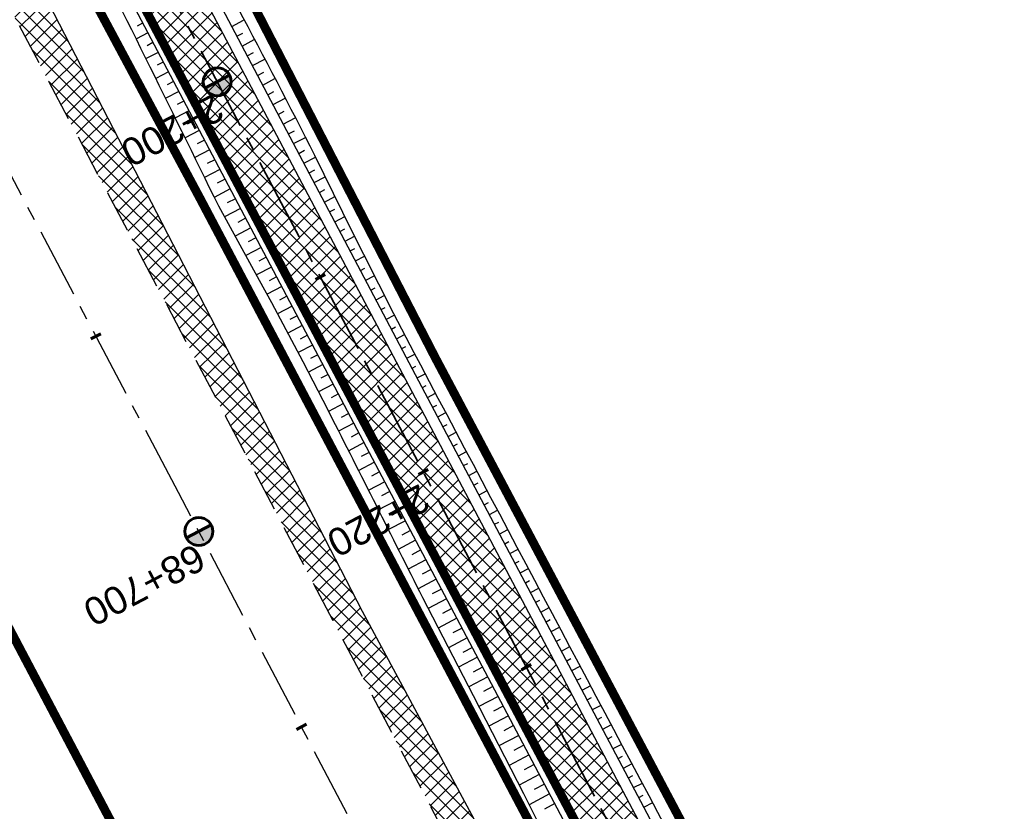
# Model space of a CAD drawing. Header units: metres. Extents: x 7529682 to 7533751, y 5721195 to 5727842.
# Tile 85 of 179: x 7530734 to 7530778, y 5725822 to 5725857. Entities that reach past the tile are written whole.
import ezdxf

# ---------------------------------------------------------------- set-up
doc = ezdxf.new("R2010")
doc.units = ezdxf.units.M
for name, pattern in [('817-dzialki-09-05-04$0$HIDDEN', [0.375, 0.25, -0.125]), ('ACAD_ISO05W100', [33, 24, -3, 0, -3, 0, -3]), ('CENTER', [50.8, 31.75, -6.35, 6.35, -6.35]), ('CENTER2', [28.575, 19.05, -3.175, 3.175, -3.175]), ('HIDDEN', [9.525, 6.35, -3.175])]:
    doc.linetypes.add(name, pattern=pattern)
for name, color, linetype in [('C-DROGI-SYTUACJA', 7, 'Continuous'), ('C-DROGI-SYTUACJA-ETYKIETY', 7, 'Continuous'), ('D-hatch-pobocza', 131, 'Continuous'), ('D-pobocza', 60, 'Continuous'), ('D-rowy', 160, 'Continuous'), ('D-skarpa', 2, 'Continuous'), ('D-skarpa-kreskowanie', 2, 'Continuous')]:
    doc.layers.add(name, color=color, linetype=linetype)
for name, color, linetype, lineweight, true_color in [('D-ewidencja-numery', 7, 'Continuous', 50, 0x40ff00), ('D-hatch-ciag-pieszo-rowerowy', 7, 'Continuous', 13, 0xff9f80), ('D-LR-etap-III', 7, '817-dzialki-09-05-04$0$HIDDEN', 50, 0x00008f)]:
    doc.layers.add(name, color=color, linetype=linetype, lineweight=lineweight, true_color=true_color)
for name, color, linetype, lineweight in [('D-krawędzie', 3, 'Continuous', 30), ('D-obrzeża', 2, 'Continuous', 30), ('D-oś', 10, 'CENTER', 30), ('D-pas-drogowy', 7, 'ACAD_ISO05W100', 50)]:
    doc.layers.add(name, color=color, linetype=linetype, lineweight=lineweight)
doc.layers.add('poprzeczki', color=7, linetype='Continuous', true_color=0x0000c7)
doc.styles.get("Standard").update_dxf_attribs({"font": 'arial.ttf'})
pattern_1 = [(45, (0, 0), (-0.33675960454, 0.33675960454), []), (135, (0, 0), (-0.33675960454, -0.33675960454), [])]

# ---------------------------------------------------------------- blocks, each defined once
blk = doc.blocks.new('kilometraz')
at = {"linetype": 'ByBlock', "lineweight": -2}
blk.add_hatch(color=0, dxfattribs=at).paths.add_polyline_path([(0, -0.28125, 0.41421356), (0.28125, 0, 0.41421356), (0, 0.28125)])
at = {"color": 0, "linetype": 'ByBlock', "lineweight": -2}
blk.add_line((0, 0.28125), (0, -0.28125), dxfattribs=at)
blk.add_circle((0, 0), 0.28125, dxfattribs=at)
blk = doc.blocks.new('AeccTickLine')
at = {"color": 0, "linetype": 'ByBlock', "lineweight": -2}
blk.add_line((0, 1), (0, -1), dxfattribs=at)

msp = doc.modelspace()

# ---------------------------------------------------------------- hatches: boundary and pattern name
at = {"layer": 'D-hatch-ciag-pieszo-rowerowy'}
h = msp.add_hatch(dxfattribs=at)
h.set_pattern_fill('ANSI37', color=256, scale=0.15, style=0)
h.set_pattern_definition(pattern_1)
h.paths.add_polyline_path([(7530714.412, 5725910.765), (7530696.206, 5725945.269), (7530692.657, 5725952.013), (7530691.541, 5725951.45), (7530695.1, 5725944.687), (7530713.306, 5725910.181), (7530731.225, 5725876.244), (7530749.941, 5725840.801), (7530759.629, 5725822.461), (7530760.738, 5725823.038), (7530751.046, 5725841.385), (7530732.331, 5725876.827)])
h.paths.add_polyline_path([(7530713.306, 5725910.181), (7530695.1, 5725944.687), (7530691.541, 5725951.45), (7530690.425, 5725950.887), (7530693.994, 5725944.104), (7530712.201, 5725909.598), (7530730.12, 5725875.66), (7530748.836, 5725840.217), (7530758.52, 5725821.884), (7530759.629, 5725822.461), (7530749.941, 5725840.801), (7530731.225, 5725876.244)])
h = msp.add_hatch(dxfattribs=at)
h.set_pattern_fill('ANSI37', color=256, scale=0.15, style=0)
h.set_pattern_definition(pattern_1)
edge = h.paths.add_edge_path()
edge.add_line((7530776.607, 5725790.321), (7530759.629, 5725822.461))
edge.add_line((7530759.629, 5725822.461), (7530758.52, 5725821.884))
edge.add_line((7530758.52, 5725821.884), (7530775.501, 5725789.739))
edge.add_line((7530775.501, 5725789.739), (7530792.729, 5725756.833))
edge.add_line((7530792.729, 5725756.833), (7530803.873, 5725735.729))
edge.add_arc((7530538.588, 5725595.643), 300, 26.89726, 27.8367, ccw=False)
edge.add_line((7530806.134, 5725731.361), (7530814.971, 5725713.941))
edge.add_line((7530814.971, 5725713.941), (7530815.845, 5725714.98))
edge.add_line((7530815.845, 5725714.98), (7530807.239, 5725731.945))
edge.add_arc((7530539.694, 5725596.227), 300, 26.89728, 27.8367)
edge.add_line((7530804.978, 5725736.313), (7530793.835, 5725757.415))
edge.add_line((7530793.835, 5725757.415), (7530776.607, 5725790.321))
edge = h.paths.add_edge_path()
edge.add_line((7530816.037, 5725715.208), (7530816.72, 5725716.019))
edge.add_line((7530816.72, 5725716.019), (7530808.345, 5725732.528))
edge.add_arc((7530540.799, 5725596.81), 300, 26.89731, 27.8367)
edge.add_line((7530806.084, 5725736.896), (7530794.941, 5725757.997))
edge.add_line((7530794.941, 5725757.997), (7530777.714, 5725790.903))
edge.add_line((7530777.714, 5725790.903), (7530760.738, 5725823.038))
edge.add_line((7530760.738, 5725823.038), (7530759.629, 5725822.461))
edge.add_line((7530759.629, 5725822.461), (7530776.607, 5725790.321))
edge.add_line((7530776.607, 5725790.321), (7530793.835, 5725757.415))
edge.add_line((7530793.835, 5725757.415), (7530804.978, 5725736.313))
edge.add_arc((7530539.694, 5725596.227), 300, 26.89728, 27.8367, ccw=False)
edge.add_line((7530807.239, 5725731.945), (7530815.845, 5725714.98))
edge.add_line((7530815.845, 5725714.98), (7530816.037, 5725715.208))
at = {"layer": 'D-hatch-pobocza'}
h = msp.add_hatch(dxfattribs=at)
h.set_pattern_fill('ANSI37', color=256, scale=0.15, style=0)
h.set_pattern_definition(pattern_1)
h.paths.add_polyline_path([(7530720.98, 5725884.44), (7530708.37, 5725908.34), (7530695.8, 5725932.28), (7530687.36, 5725949.02), (7530675.51, 5725970.87), (7530663.29, 5725994.02), (7530649.63, 5726020.19), (7530635.9, 5726046.17), (7530600.685, 5726114.059), (7530599.743, 5726113.515), (7530641.555, 5726032.008), (7530660.961, 5725995.07), (7530689.128, 5725941.54), (7530707.336, 5725907.032), (7530725.256, 5725873.093), (7530743.97, 5725837.654), (7530770.527, 5725787.119), (7530787.864, 5725754.267), (7530809.813, 5725712.702), (7530812.028, 5725712.541), (7530798.84, 5725737.15), (7530787.35, 5725758.8), (7530776.05, 5725780.2), (7530760.43, 5725809.79), (7530749.22, 5725830.63), (7530733.52, 5725861.06)])

# ---------------------------------------------------------------- linework, layer by layer
at = {"layer": 'C-DROGI-SYTUACJA', "color": 10, "linetype": 'CENTER2', "lineweight": 35, "ltscale": 0.2}
msp.add_lwpolyline([(7530731.225, 5725876.244), (7530749.941, 5725840.801), (7530776.607, 5725790.321), (7530793.835, 5725757.415), (7530804.978, 5725736.313, -0.004099), (7530807.239, 5725731.945), (7530820.113, 5725706.566), (7530830.27, 5725687.299), (7530846.387, 5725656.605), (7530866.204, 5725619.068), (7530877.76, 5725597.076, 0.133536), (7530884.909, 5725589.392), (7530887.484, 5725587.792, -0.133608), (7530894.636, 5725580.102), (7530904.4, 5725561.506, -0.112773)], format="xyb", dxfattribs=at)
at = {"layer": 'D-ewidencja-numery', "color": 12, "ltscale": 15, "true_color": 0xc70000}
msp.add_lwpolyline([(7530735.223, 5725875.667), (7530752.504, 5725842.155), (7530778.311, 5725793.501), (7530797.5, 5725756.382), (7530812.519, 5725728.289), (7530820.039, 5725713.16), (7530822.422, 5725710.194), (7530833.155, 5725688.801), (7530849.629, 5725656.159), (7530867.983, 5725621.964), (7530872.63, 5725612.888), (7530880.354, 5725597.595), (7530883.839, 5725593.389), (7530891.782, 5725587.763), (7530895.039, 5725584.281), (7530897.034, 5725580.941), (7530900.952, 5725579.946), (7530904.81, 5725571.977)], dxfattribs=at)
at = {"layer": 'D-krawędzie', "linetype": 'HIDDEN', "ltscale": 0.3, "flags": 128}
msp.add_lwpolyline([(7530572.01, 5726166.06), (7530620.381, 5726072.761), (7530641.555, 5726032.008), (7530660.961, 5725995.07), (7530689.128, 5725941.54), (7530707.336, 5725907.032), (7530725.256, 5725873.093), (7530743.97, 5725837.654), (7530770.527, 5725787.119), (7530787.864, 5725754.267), (7530809.898, 5725712.542), (7530824.739, 5725684.389), (7530840.856, 5725653.693), (7530860.675, 5725616.154), (7530865.283, 5725607.394), (7530878.05, 5725583.08), (7530918.172, 5725507.178), (7530950.163, 5725446.305), (7530993.419, 5725364.265), (7531022.766, 5725308.719), (7531053.81, 5725249.872), (7531081.166, 5725197.875), (7531103.902, 5725154.541), (7531128.123, 5725108.448), (7531149.3, 5725068.25), (7531167.38, 5725033.767), (7531197.165, 5724976.988), (7531228.151, 5724918.034), (7531253.153, 5724870.491), (7531286.796, 5724806.654), (7531306.74, 5724768.665), (7531335.094, 5724714.652), (7531357.319, 5724672.439), (7531373.645, 5724641.454), (7531392.162, 5724605.999), (7531418.48, 5724555.853), (7531439.727, 5724515.582), (7531468.399, 5724461.077), (7531491.782, 5724416.528), (7531531.99, 5724339.833), (7531557.227, 5724291.659), (7531569.852, 5724267.577), (7531591.376, 5724226.548), (7531610.004, 5724191.103), (7531616.883, 5724177.999), (7531629.985, 5724153.025), (7531641.007, 5724132.022), (7531664.906, 5724087.617), (7531677.644, 5724064.786), (7531683.112, 5724054.988), (7531686.753, 5724048.18), (7531695.448, 5724031.697), (7531703.749, 5724015.917), (7531709.214, 5724005.514), (7531719.389, 5723986.147), (7531726.295, 5723973), (7531732.741, 5723960.736), (7531735.13, 5723956.19)], dxfattribs=at)
at = {"layer": 'D-LR-etap-III', "ltscale": 10, "flags": 128}
msp.add_lwpolyline([(7531750.474, 5723895.103, 0.4, 0.4, 0), (7531750.505, 5723895.13, 0.4, 0.4, 0), (7531682.71, 5724022.92, 0.4, 0.4, 0), (7531619.177, 5724147.204, 0.4, 0.4, 0), (7531592.309, 5724198.489, 0.4, 0.4, 0), (7531553.264, 5724272.919, 0.4, 0.4, 0), (7531504.02, 5724366.79, 0.4, 0.4, 0), (7531482.09, 5724407.62, 0.4, 0.4, 0), (7531412.35, 5724541.183, 0.4, 0.4, 0), (7531388.464, 5724586.93, 0.4, 0.4, 0), (7531345.12, 5724669.94, 0.4, 0.4, 0), (7531127.66, 5725081.67, 0.4, 0.4, 0), (7531059.253, 5725211.041, 0.4, 0.4, 0), (7531008.007, 5725307.954, 0.4, 0.4, 0), (7530964.182, 5725390.836, 0.4, 0.4, 0), (7530914.557, 5725484.684, 0.4, 0.4, 0), (7530865.243, 5725577.494, 0.4, 0.4, 0), (7530840.085, 5725624.059, 0.4, 0.4, 0), (7530802.56, 5725694.925, 0.4, 0.4, 0), (7530755.54, 5725787.51, 0.4, 0.4, 0), (7530708.718, 5725876.303, 0.4, 0.4, 0), (7530695.12, 5725902.09, 0.4, 0.4, 0), (7530642.914, 5726001.078, 0.4, 0.4, 0), (7530634.935, 5726016.147, 0.4, 0.4, 0), (7530610.82, 5726061.93, 0.4, 0.4, 0), (7530610.82, 5726061.93, 0.4, 0.4, 0), (7530607.21, 5726063.51, 0.4, 0.4, 0), (7530597.42, 5726080.68, 0.4, 0.4, 0), (7530591.16, 5726088.44, 0.4, 0.4, 0), (7530581.28, 5726107.21, 0.4, 0.4, 0), (7530571.29, 5726130.56, 0.4, 0.4, 0), (7530549.555, 5726171.527, 0.4, 0.4, 0), (7530531.014, 5726206.474, 0.4, 0.4, 0), (7530516.461, 5726236.017, 0.4, 0.4, 0), (7530500.799, 5726266.141, 0.4, 0.4, 0), (7530491.35, 5726283.94, 0.4, 0.4, 0), (7530482.4, 5726303.41, 0.4, 0.4, 0), (7530482.4, 5726303.41, 0.4, 0.4, 0), (7530450.41, 5726357.28, 0.4, 0.4, 0), (7530397.759, 5726458.5, 0.4, 0.4, 0), (7530334.708, 5726583.665, 0.4, 0.4, 0), (7530303.939, 5726645.168, 0.4, 0.4, 0), (7530300.51, 5726651.778, 0.4, 0.4, 0), (7530289.214, 5726671.967, 0.4, 0.4, 0), (7530281.54, 5726685.57, 0.4, 0.4, 0), (7530261.371, 5726724.163, 0.4, 0.4, 0), (7530254.03, 5726738.21, 0.4, 0.4, 0), (7530197.22, 5726845.06, 0.4, 0.4, 0), (7530194.71, 5726849.15, 0.4, 0.4, 0), (7530195.92, 5726850.75, 0.4, 0.4, 0), (7530170.547, 5726892.961, 0.4, 0.4, 0), (7530143.175, 5726945.066, 0.4, 0.4, 0), (7530105.06, 5727018.32, 0.4, 0.4, 0), (7530100.06, 5727027.16, 0.4, 0.4, 0), (7530062.319, 5727099.625, 0.4, 0.4, 0), (7530015.379, 5727189.42, 0.4, 0.4, 0), (7529983.208, 5727250.207, 0.4, 0.4, 0), (7529953.284, 5727306.747, 0.4, 0.4, 0), (7529900.671, 5727406.159, 0.4, 0.4, 0), (7529890.63, 5727425.131, 0.4, 0.4, 0), (7529875.155, 5727454.426, 0.4, 0.4, 0), (7529857.56, 5727487.787, 0.4, 0.4, 0), (7529835.194, 5727530.193, 0.4, 0.4, 0), (7529811.741, 5727574.662, 0.4, 0.4, 0), (7529792.102, 5727611.923, 0.4, 0.4, 0), (7529768.066, 5727657.47, 0.4, 0.4, 0), (7529755.211, 5727682.131, 0.4, 0.4, 0), (7529753.31, 5727681.13, 0.4, 0.4, 0), (7529739.21, 5727707.77, 0.4, 0.4, 0), (7529735.395, 5727711.252, 0.4, 0.4, 0), (7529725.42, 5727730.2, 0.4, 0.4, 0), (7529723.55, 5727729.88, 0.4, 0.4, 0), (7529695.567, 5727782.932, 0.4, 0.4, 0), (7529717.68, 5727794.024, 0.4, 0.4, 0), (7529736.275, 5727758.647, 0.4, 0.4, 0), (7529736.275, 5727758.647, 0.4, 0.4, 0), (7529744.511, 5727750.406, 0.4, 0.4, 0), (7529744.511, 5727750.406, 0.4, 0.4, 0), (7529750.283, 5727738.55, 0.4, 0.4, 0), (7529777.109, 5727687.569, 0.4, 0.4, 0), (7529796.515, 5727651.33, 0.4, 0.4, 0), (7529814.938, 5727616.793, 0.4, 0.4, 0), (7529839.007, 5727572.304, 0.4, 0.4, 0), (7529860.618, 5727532.509, 0.4, 0.4, 0), (7529882.349, 5727491.504, 0.4, 0.4, 0), (7529904.865, 5727449.096, 0.4, 0.4, 0), (7529920.747, 5727418.885, 0.4, 0.4, 0), (7529946.677, 5727368.547, 0.4, 0.4, 0), (7529972.025, 5727320.573, 0.4, 0.4, 0), (7529987.74, 5727290.153, 0.4, 0.4, 0), (7529996.497, 5727273.662, 0.4, 0.4, 0), (7530017.541, 5727234.203, 0.4, 0.4, 0), (7530033.054, 5727204.864, 0.4, 0.4, 0), (7530051.623, 5727170.223, 0.4, 0.4, 0), (7530069.277, 5727137.016, 0.4, 0.4, 0), (7530089.385, 5727097.534, 0.4, 0.4, 0), (7530109.713, 5727060.747, 0.4, 0.4, 0), (7530136.77, 5727011.64, 0.4, 0.4, 0), (7530162.447, 5726962.744, 0.4, 0.4, 0), (7530187.674, 5726916.992, 0.4, 0.4, 0), (7530207.821, 5726879.335, 0.4, 0.4, 0), (7530230.626, 5726834.519, 0.4, 0.4, 0), (7530262.288, 5726776.618, 0.4, 0.4, 0), (7530277.51, 5726760.213, 0.4, 0.4, 0), (7530286.037, 5726744.107, 0.4, 0.4, 0), (7530288.097, 5726735.884, 0.4, 0.4, 0), (7530290.394, 5726725.047, 0.4, 0.4, 0), (7530296.177, 5726713.583, 0.4, 0.4, 0), (7530302.726, 5726701.182, 0.4, 0.4, 0), (7530325.685, 5726657.466, 0.4, 0.4, 0), (7530343.244, 5726623.649, 0.4, 0.4, 0), (7530360.23, 5726591.747, 0.4, 0.4, 0), (7530383.209, 5726548.059, 0.4, 0.4, 0), (7530406.018, 5726503.606, 0.4, 0.4, 0), (7530427.465, 5726462.62, 0.4, 0.4, 0), (7530447.928, 5726424.388, 0.4, 0.4, 0), (7530471.127, 5726379.921, 0.4, 0.4, 0), (7530490.501, 5726343.033, 0.4, 0.4, 0), (7530509.499, 5726306.733, 0.4, 0.4, 0), (7530529.89, 5726267.244, 0.4, 0.4, 0), (7530543.852, 5726238.99, 0.4, 0.4, 0), (7530554.809, 5726218.944, 0.4, 0.4, 0), (7530559.027, 5726212.223, 0.4, 0.4, 0), (7530563.061, 5726206.41, 0.4, 0.4, 0), (7530566.934, 5726200.464, 0.4, 0.4, 0), (7530569.771, 5726194.902, 0.4, 0.4, 0), (7530571.473, 5726191.282, 0.4, 0.4, 0), (7530572.839, 5726188.025, 0.4, 0.4, 0), (7530575.295, 5726182.035, 0.4, 0.4, 0), (7530579.737, 5726173.306, 0.4, 0.4, 0), (7530583.3, 5726167.41, 0.4, 0.4, 0), (7530593.4, 5726163.33, 0.4, 0.4, 0), (7530598.618, 5726155.264, 0.4, 0.4, 0), (7530608.258, 5726140.497, 0.4, 0.4, 0), (7530603.27, 5726136.83, 0.4, 0.4, 0), (7530606.53, 5726131.84, 0.4, 0.4, 0), (7530604.239, 5726124.217, 0.4, 0.4, 0), (7530605.847, 5726121.63, 0.4, 0.4, 0), (7530608.972, 5726116.164, 0.4, 0.4, 0), (7530618.114, 5726097.791, 0.4, 0.4, 0), (7530651.213, 5726034.96, 0.4, 0.4, 0), (7530670.244, 5725998.611, 0.4, 0.4, 0), (7530698.075, 5725945.953, 0.4, 0.4, 0), (7530716.506, 5725911.305, 0.4, 0.4, 0), (7530735.223, 5725875.667, 0.4, 0.4, 0), (7530752.504, 5725842.155, 0.4, 0.4, 0), (7530778.311, 5725793.501, 0.4, 0.4, 0), (7530797.5, 5725756.382, 0.4, 0.4, 0), (7530812.519, 5725728.289, 0.4, 0.4, 0), (7530820.039, 5725713.16, 0.4, 0.4, 0), (7530822.422, 5725710.194, 0.4, 0.4, 0), (7530833.155, 5725688.801, 0.4, 0.4, 0), (7530849.629, 5725656.159, 0.4, 0.4, 0), (7530867.983, 5725621.964, 0.4, 0.4, 0), (7530872.63, 5725612.888, 0.4, 0.4, 0), (7530880.354, 5725597.595, 0.4, 0.4, 0), (7530883.839, 5725593.389, 0.4, 0.4, 0), (7530891.782, 5725587.763, 0.4, 0.4, 0), (7530895.039, 5725584.281, 0.4, 0.4, 0), (7530897.034, 5725580.941, 0.4, 0.4, 0), (7530900.952, 5725579.946, 0.4, 0.4, 0), (7530904.81, 5725571.977, 0.4, 0.4, 0), (7530903.682, 5725568.566, 0.4, 0.4, 0), (7530908.901, 5725558.845, 0.4, 0.4, 0), (7530910.252, 5725545.672, 0.4, 0.4, 0), (7530912.873, 5725538.646, 0.4, 0.4, 0), (7530945.278, 5725478.464, 0.4, 0.4, 0), (7530959.692, 5725450.246, 0.4, 0.4, 0), (7531002.827, 5725368.192, 0.4, 0.4, 0), (7531044.704, 5725290.314, 0.4, 0.4, 0), (7531064.099, 5725253.213, 0.4, 0.4, 0), (7531083.01, 5725216.678, 0.4, 0.4, 0), (7531113.013, 5725158.466, 0.4, 0.4, 0), (7531137.364, 5725113.071, 0.4, 0.4, 0), (7531150.831, 5725086.712, 0.4, 0.4, 0), (7531159.746, 5725076.641, 0.4, 0.4, 0), (7531166.31, 5725074.58, 0.4, 0.4, 0), (7531172.29, 5725062.58, 0.4, 0.4, 0), (7531170.59, 5725055.606, 0.4, 0.4, 0), (7531173.733, 5725044.081, 0.4, 0.4, 0), (7531215.342, 5724964.86, 0.4, 0.4, 0), (7531238.054, 5724921.685, 0.4, 0.4, 0), (7531262.39, 5724875.283, 0.4, 0.4, 0), (7531295.587, 5724811.266, 0.4, 0.4, 0), (7531348.488, 5724712.363, 0.4, 0.4, 0), (7531363.741, 5724682.684, 0.4, 0.4, 0), (7531366.987, 5724675.865, 0.4, 0.4, 0), (7531382.541, 5724646.111, 0.4, 0.4, 0), (7531401.299, 5724610.875, 0.4, 0.4, 0), (7531428.965, 5724558.862, 0.4, 0.4, 0), (7531449.111, 5724520.398, 0.4, 0.4, 0), (7531477.293, 5724465.831, 0.4, 0.4, 0), (7531500.996, 5724421.113, 0.4, 0.4, 0), (7531512.122, 5724400.549, 0.4, 0.4, 0), (7531513.782, 5724396.757, 0.4, 0.4, 0), (7531526.32, 5724379.39, 0.4, 0.4, 0), (7531566.784, 5724302.736, 0.4, 0.4, 0), (7531612.277, 5724225.61, 0.4, 0.4, 0), (7531620.493, 5724210.548, 0.4, 0.4, 0), (7531631.578, 5724196.258, 0.4, 0.4, 0), (7531653.484, 5724152.434, 0.4, 0.4, 0), (7531661.151, 5724128.494, 0.4, 0.4, 0), (7531673.881, 5724101.186, 0.4, 0.4, 0), (7531684.691, 5724081.184, 0.4, 0.4, 0), (7531699.212, 5724051.17, 0.4, 0.4, 0), (7531704.034, 5724040.584, 0.4, 0.4, 0), (7531704.034, 5724040.584, 0.4, 0.4, 0), (7531703.913, 5724037.17, 0.4, 0.4, 0), (7531736.42, 5723969.232, 0.4, 0.4, 0), (7531738.285, 5723967.699, 0.4, 0.4, 0), (7531742.181, 5723962.346, 0.4, 0.4, 0), (7531744.286, 5723958.616, 0.4, 0.4, 0), (7531755.393, 5723944.193, 0.4, 0.4, 0), (7531758.69, 5723936.76, 0.4, 0.4, 0), (7531780.08, 5723929.25, 0.4, 0.4, 0), (7531792.612, 5723906.338, 0.4, 0.4, 0), (7531792.612, 5723906.338, 0.4, 0.4, 0), (7531756.962, 5723883.055, 0.4, 0.4, 0), (7531750.46, 5723895.13, 0.4, 0.4, 0), (7531750.46, 5723895.13, 0, 0, 0)], format="xyseb", dxfattribs=at)
at = {"layer": 'D-obrzeża'}
for points in [[(7530816.72, 5725716.019), (7530808.345, 5725732.528, 0.004099), (7530806.084, 5725736.896), (7530794.941, 5725757.997), (7530777.714, 5725790.903), (7530751.046, 5725841.385), (7530732.331, 5725876.827), (7530714.412, 5725910.765), (7530696.206, 5725945.269), (7530668.046, 5725998.784), (7530664.91, 5726005.014, 0.00515), (7530662.075, 5726010.504), (7530653.608, 5726026.493, -0.00515), (7530650.772, 5726031.983), (7530642.155, 5726049.099), (7530627.426, 5726076.939), (7530607.073, 5726115.582, 0.017191), (7530603.662, 5726121.551), (7530600.461, 5726126.731, -0.223174), (7530600.17, 5726129.266), (7530602.624, 5726136.556), (7530601.532, 5726138.658)], [(7530597.423, 5726127.912, 0.123992), (7530598.087, 5726125.817), (7530601.49, 5726120.31, -0.017191), (7530604.901, 5726114.341), (7530625.206, 5726075.789), (7530639.927, 5726047.965), (7530648.54, 5726030.859, 0.00515), (7530651.375, 5726025.369), (7530659.842, 5726009.38, -0.00515), (7530662.677, 5726003.89), (7530665.83, 5725997.628), (7530693.994, 5725944.104), (7530712.201, 5725909.598), (7530730.12, 5725875.66), (7530748.836, 5725840.217), (7530775.501, 5725789.739), (7530792.729, 5725756.833), (7530803.873, 5725735.729, -0.004099), (7530806.134, 5725731.361), (7530819.007, 5725705.983)]]:
    msp.add_lwpolyline(points, format="xyb", dxfattribs=at)
at = {"layer": 'D-oś', "ltscale": 0.1}
msp.add_lwpolyline([(7530915.075, 5725505.546), (7530874.954, 5725581.449), (7530862.185, 5725605.765), (7530857.579, 5725614.523), (7530837.759, 5725652.063), (7530821.642, 5725682.76), (7530806.803, 5725710.907), (7530784.769, 5725752.633), (7530767.43, 5725785.489), (7530740.873, 5725836.023), (7530722.161, 5725871.458), (7530704.24, 5725905.399), (7530686.032, 5725939.909), (7530657.862, 5725993.442), (7530638.453, 5726030.387), (7530594.845, 5726110.895), (7530594.845, 5726110.895), (7530594.845, 5726110.895), (7530540.21, 5726214.45)], dxfattribs=at)
at = {"layer": 'D-pas-drogowy', "ltscale": 0.2, "flags": 128}
msp.add_lwpolyline([(7531633.019, 5724182.834, 0.4, 0.4, 0), (7531617.559, 5724211.608, 0.4, 0.4, 0), (7531566.784, 5724302.736, 0.4, 0.4, 0), (7531538.419, 5724356.47, 0.4, 0.4, 0), (7531526.32, 5724379.39, 0.4, 0.4, 0), (7531516.102, 5724393.607, 0.4, 0.4, 0.001485), (7531513.78, 5724396.838, 0.4, 0.4, 0), (7531501.87, 5724413.41, 0.4, 0.4, 0), (7531474.926, 5724464.508, 0.4, 0.4, 0), (7531446.2, 5724518.992, 0.4, 0.4, 0), (7531424.962, 5724559.262, 0.4, 0.4, 0), (7531398.444, 5724609.566, 0.4, 0.4, 0), (7531379.647, 5724645.216, 0.4, 0.4, 0), (7531365.23, 5724672.56, 0.4, 0.4, 0), (7531341.306, 5724717.915, 0.4, 0.4, 0), (7531312.9, 5724771.789, 0.4, 0.4, 0), (7531292.591, 5724810.307, 0.4, 0.4, 0), (7531259.392, 5724873.271, 0.4, 0.4, 0), (7531233.74, 5724921.923, 0.4, 0.4, 0), (7531203.073, 5724980.092, 0.4, 0.4, 0), (7531173.471, 5725036.225, 0.4, 0.4, 0), (7531168.27, 5725046.09, 0.4, 0.4, 0), (7531172.29, 5725062.58, 0.4, 0.4, 0), (7531166.31, 5725074.58, 0.4, 0.4, 0), (7531150.32, 5725079.6, 0.4, 0.4, 0), (7531141.5, 5725096.43, 0.4, 0.4, 0), (7531109.312, 5725157.814, 0.4, 0.4, 0), (7531086.641, 5725201.048, 0.4, 0.4, 0), (7531059.198, 5725253.384, 0.4, 0.4, 0), (7531028.207, 5725312.489, 0.4, 0.4, 0), (7530999.105, 5725367.99, 0.4, 0.4, 0), (7530956.248, 5725449.725, 0.4, 0.4, 0), (7530924.398, 5725510.464, 0.4, 0.4, 0), (7530897.51, 5725561.74, 0.4, 0.4, 0), (7530894.46, 5725566.14, 0.4, 0.4, 0), (7530892.16, 5725570.49, 0.4, 0.4, 0), (7530869.363, 5725613.307, 0.4, 0.4, 0), (7530861.694, 5725627.705, 0.4, 0.4, 0), (7530852.74, 5725644.52, 0.4, 0.4, 0), (7530831.51, 5725684.2, 0.4, 0.4, 0), (7530811.13, 5725722.52, 0.4, 0.4, 0), (7530792.348, 5725757.941, 0.4, 0.4, 0), (7530768.03, 5725803.8, 0.4, 0.4, 0), (7530748.769, 5725840.179, 0.4, 0.4, 0), (7530727.7, 5725879.97, 0.4, 0.4, 0), (7530712.098, 5725909.545, 0.4, 0.4, 0), (7530693.644, 5725944.645, 0.4, 0.4, 0), (7530665.702, 5725997.539, 0.4, 0.4, 0), (7530641.76, 5726042.88, 0.4, 0.4, 0), (7530616.5, 5726091.48, 0.4, 0.4, 0), (7530604.628, 5726114.32, 0.4, 0.4, -0.007763), (7530602.5, 5726118.43, 0.4, 0.4, 0), (7530603.992, 5726123.395, 0.4, 0.4, 0), (7530606.53, 5726131.84, 0.4, 0.4, 0), (7530603.27, 5726136.83, 0.4, 0.4, 0), (7530593.776, 5726151.369, 0.4, 0.4, 0), (7530590.203, 5726156.84, 0.4, 0.4, 0), (7530583.3, 5726167.41, 0.4, 0.4, 0), (7530580.578, 5726170.428, 0.4, 0.4, 0), (7530575.85, 5726175.67, 0.4, 0.4, 0), (7530569.01, 5726186.66, 0.4, 0.4, 0), (7530562.555, 5726199.189, 0.4, 0.4, 0), (7530555.67, 5726211.39, 0.4, 0.4, 0), (7530548.29, 5726224.23, 0.4, 0.4, 0), (7530540.58, 5726237.71, 0.4, 0.4, 0), (7530532.68, 5726252.65, 0.4, 0.4, 0), (7530524.06, 5726269.35, 0.4, 0.4, 0), (7530502.82, 5726309.91, 0.4, 0.4, 0), (7530488.83, 5726336.63, 0.4, 0.4, 0), (7530466.03, 5726380.16, 0.4, 0.4, 0), (7530438.47, 5726432.77, 0.4, 0.4, 0), (7530424.53, 5726459.09, 0.4, 0.4, 0), (7530401.63, 5726502.97, 0.4, 0.4, 0), (7530383.38, 5726538.06, 0.4, 0.4, 0), (7530353.97, 5726593.52, 0.4, 0.4, 0), (7530338.47, 5726622.74, 0.4, 0.4, 0), (7530322.01, 5726653.88, 0.4, 0.4, 0), (7530297.54, 5726700.33, 0.4, 0.4, 0), (7530287.38, 5726719.6, 0.4, 0.4, 0), (7530285.95, 5726722.316, 0.4, 0.4, 0), (7530280.26, 5726733.12, 0.4, 0.4, 0), (7530266.73, 5726758.74, 0.4, 0.4, 0), (7530260.42, 5726770.47, 0.4, 0.4, 0), (7530253.25, 5726783.82, 0.4, 0.4, 0), (7530244.95, 5726799.33, 0.4, 0.4, 0), (7530239.39, 5726808.49, 0.4, 0.4, 0), (7530238.29, 5726807.9, 0.4, 0.4, 0), (7530218.11, 5726850.67, 0.4, 0.4, 0), (7530175.907, 5726928.168, 0.4, 0.4, 0), (7530096.68, 5727076.15, 0.4, 0.4, 0), (7530094.68, 5727079.89, 0.4, 0.4, 0), (7530064.597, 5727135.523, 0.4, 0.4, 0), (7530046.731, 5727168.892, 0.4, 0.4, 0), (7530025.803, 5727208.461, 0.4, 0.4, 0), (7530012.847, 5727232.979, 0.4, 0.4, 0), (7529994.15, 5727268.45, 0.4, 0.4, 0), (7529981.671, 5727291.93, 0.4, 0.4, 0), (7529949.89, 5727351.73, 0.4, 0.4, 0), (7529924.75, 5727399.03, 0.4, 0.4, 0), (7529915.516, 5727417.1, 0.4, 0.4, 0), (7529885.83, 5727475.19, 0.4, 0.4, 0), (7529862.56, 5727519.97, 0.4, 0.4, 0), (7529852.985, 5727538.191, 0.4, 0.4, 0), (7529836.513, 5727569.511, 0.4, 0.4, 0), (7529815.369, 5727609.141, 0.4, 0.4, 0), (7529792.795, 5727651.247, 0.4, 0.4, 0), (7529774.199, 5727685.858, 0.4, 0.4, 0), (7529746.966, 5727736.059, 0.4, 0.4, 0), (7529733.92, 5727757.62, 0.4, 0.4, 0), (7529708.607, 5727806.389, 0.4, 0.4, 0), (7529688.492, 5727796.345, 0.4, 0.4, 0), (7529723.55, 5727729.88, 0.4, 0.4, 0), (7529725.42, 5727730.2, 0.4, 0.4, 0), (7529735.38, 5727711.28, 0.4, 0.4, 0), (7529739.21, 5727707.77, 0.4, 0.4, 0), (7529753.31, 5727681.13, 0.4, 0.4, 0), (7529755.178, 5727682.114, 0.4, 0.4, 0), (7529792.102, 5727611.923, 0.4, 0.4, 0), (7529811.741, 5727574.662, 0.4, 0.4, 0), (7529835.194, 5727530.193, 0.4, 0.4, 0), (7529857.56, 5727487.787, 0.4, 0.4, 0), (7529875.155, 5727454.426, 0.4, 0.4, 0), (7529890.63, 5727425.131, 0.4, 0.4, 0), (7529900.671, 5727406.159, 0.4, 0.4, 0), (7529953.284, 5727306.747, 0.4, 0.4, 0), (7529983.208, 5727250.207, 0.4, 0.4, 0), (7530015.379, 5727189.42, 0.4, 0.4, 0), (7530062.319, 5727099.625, 0.4, 0.4, 0), (7530100.06, 5727027.16, 0.4, 0.4, 0), (7530105.06, 5727018.32, 0.4, 0.4, 0), (7530143.175, 5726945.066, 0.4, 0.4, 0), (7530170.547, 5726892.961, 0.4, 0.4, 0), (7530195.92, 5726850.75, 0.4, 0.4, 0), (7530194.71, 5726849.15, 0.4, 0.4, 0), (7530197.22, 5726845.06, 0.4, 0.4, 0), (7530254.03, 5726738.21, 0.4, 0.4, 0), (7530261.371, 5726724.163, 0.4, 0.4, 0), (7530281.54, 5726685.57, 0.4, 0.4, 0), (7530289.214, 5726671.967, 0.4, 0.4, 0), (7530300.51, 5726651.778, 0.4, 0.4, 0), (7530303.939, 5726645.168, 0.4, 0.4, 0), (7530334.708, 5726583.665, 0.4, 0.4, 0), (7530397.759, 5726458.5, 0.4, 0.4, 0), (7530450.41, 5726357.28, 0.4, 0.4, 0), (7530482.4, 5726303.41, 0.4, 0.4, 0), (7530483.688, 5726301.003, 0.4, 0.4, 0), (7530491.35, 5726283.94, 0.4, 0.4, 0), (7530512.67, 5726243.78, 0.4, 0.4, 0), (7530529.43, 5726209.46, 0.4, 0.4, 0), (7530571.29, 5726130.56, 0.4, 0.4, 0), (7530581.28, 5726107.21, 0.4, 0.4, 0), (7530591.16, 5726088.44, 0.4, 0.4, 0), (7530597.42, 5726080.68, 0.4, 0.4, 0), (7530607.21, 5726063.51, 0.4, 0.4, 0), (7530610.82, 5726061.93, 0.4, 0.4, 0), (7530634.935, 5726016.147, 0.4, 0.4, 0), (7530642.914, 5726001.078, 0.4, 0.4, 0), (7530695.12, 5725902.09, 0.4, 0.4, 0), (7530708.718, 5725876.303, 0.4, 0.4, 0), (7530755.54, 5725787.51, 0.4, 0.4, 0), (7530802.56, 5725694.925, 0.4, 0.4, 0), (7530840.085, 5725624.059, 0.4, 0.4, 0), (7530865.243, 5725577.494, 0.4, 0.4, 0), (7530914.557, 5725484.684, 0.4, 0.4, 0), (7530964.182, 5725390.836, 0.4, 0.4, 0), (7531008.007, 5725307.954, 0.4, 0.4, 0), (7531059.253, 5725211.041, 0.4, 0.4, 0), (7531127.66, 5725081.67, 0.4, 0.4, 0), (7531345.12, 5724669.94, 0.4, 0.4, 0), (7531388.464, 5724586.93, 0.4, 0.4, 0), (7531412.35, 5724541.183, 0.4, 0.4, 0), (7531482.09, 5724407.62, 0.4, 0.4, 0), (7531504.02, 5724366.79, 0.4, 0.4, 0), (7531519.374, 5724337.52, 0.4, 0.4, 0), (7531563.749, 5724252.932, 0.4, 0.4, 0), (7531602.175, 5724179.681, 0.4, 0.4, 0), (7531619.177, 5724147.204, 0.4, 0.4, 0), (7531625.038, 5724135.635, 0.4, 0.4, 0), (7531656.796, 5724073.316, 0.4, 0.4, 0), (7531675.12, 5724037.36, 0.4, 0.4, 0), (7531682.71, 5724022.92, 0.4, 0.4, 0), (7531705.565, 5723979.811, 0.4, 0.4, 0), (7531736.606, 5723921.262, 0.4, 0.4, 0), (7531750.46, 5723895.13, 0.4, 0.4, 0), (7531740.77, 5723886.56, 0.4, 0.4, 0), (7531732.86, 5723885, 0.4, 0.4, 0), (7531722.18, 5723887.77, 0.4, 0.4, 0), (7531729.87, 5723862.17, 0.4, 0.4, 0), (7531742.92, 5723861.93, 0.4, 0.4, 0), (7531763.71, 5723859.52, 0.4, 0.4, 0), (7531768.42, 5723854.12, 0.4, 0.4, 0), (7531787.42, 5723817.97, 0.4, 0.4, 0), (7531795.57, 5723809.82, 0.4, 0.4, 0), (7531816.347, 5723819.85, 0.4, 0.4, 0), (7531816.347, 5723819.85, 0.4, 0.4, 0), (7531805.06, 5723843.23, 0.4, 0.4, 0), (7531803.61, 5723886.23, 0.4, 0.4, 0), (7531803.61, 5723886.23, 0.4, 0.4, 0), (7531780.08, 5723929.25, 0.4, 0.4, 0), (7531758.69, 5723936.76, 0.4, 0.4, 0), (7531749.359, 5723946.412, 0.4, 0.4, 0), (7531742.71, 5723953.29, 0.4, 0.4, 0), (7531735.177, 5723967.878, 0.4, 0.4, 0), (7531722.37, 5723992.68, 0.4, 0.4, 0), (7531705.042, 5724030.886, 0.4, 0.4, 0), (7531699.47, 5724043.17, 0.4, 0.4, 0), (7531692.69, 5724058.11, 0.4, 0.4, 0), (7531679.672, 5724084.017, 0.4, 0.4, 0), (7531674.55, 5724094.21, 0.4, 0.4, 0), (7531666.633, 5724114.003, 0.4, 0.4, 0), (7531649, 5724153.82, 0.4, 0.4, 0), (7531641.49, 5724149.34, 0.4, 0.4, 0), (7531626.04, 5724179.34, 0.4, 0.4, 0), (7531633.03, 5724182.84, 0, 0, 0)], format="xyseb", dxfattribs=at)
at = {"layer": 'D-pobocza'}
for points in [[(7530817.069, 5725716.434), (7530808.787, 5725732.762, 0.004099), (7530806.526, 5725737.13), (7530795.384, 5725758.23), (7530778.156, 5725791.136), (7530751.489, 5725841.618), (7530732.773, 5725877.061), (7530714.854, 5725910.998), (7530696.648, 5725945.502), (7530668.49, 5725999.015), (7530665.357, 5726005.239, 0.00515), (7530662.521, 5726010.729), (7530654.054, 5726026.718, -0.00515), (7530651.219, 5726032.208), (7530642.601, 5726049.326), (7530627.87, 5726077.169), (7530607.515, 5726115.815, 0.017191), (7530604.087, 5726121.814), (7530600.886, 5726126.994, -0.095206), (7530600.551, 5726127.876)], [(7530602.007, 5726118.49, -0.012618), (7530604.459, 5726114.108), (7530624.762, 5726075.559), (7530639.482, 5726047.738), (7530648.093, 5726030.634, 0.00515), (7530650.928, 5726025.144), (7530659.395, 5726009.155, -0.00515), (7530662.231, 5726003.665), (7530665.386, 5725997.397), (7530693.552, 5725943.871), (7530711.758, 5725909.365), (7530729.678, 5725875.427), (7530748.394, 5725839.984), (7530775.058, 5725789.507), (7530792.286, 5725756.601), (7530803.431, 5725735.496, -0.004099), (7530805.692, 5725731.127), (7530814.621, 5725713.526)]]:
    msp.add_lwpolyline(points, format="xyb", dxfattribs=at)
msp.add_lwpolyline([(7530798.84, 5725737.15), (7530787.35, 5725758.8), (7530776.05, 5725780.2), (7530760.43, 5725809.79), (7530749.22, 5725830.63), (7530733.52, 5725861.06), (7530720.98, 5725884.44), (7530708.37, 5725908.34), (7530695.8, 5725932.28), (7530687.36, 5725949.02), (7530675.51, 5725970.87), (7530663.29, 5725994.02), (7530649.63, 5726020.19), (7530635.9, 5726046.17), (7530600.685, 5726114.059), (7530599.743, 5726113.515)], dxfattribs=at)
at = {"layer": 'D-rowy', "linetype": 'HIDDEN', "ltscale": 0.1, "const_width": 0.4, "flags": 128}
for points in [[(7530741.879, 5725849.304), (7530727.419, 5725876.297), (7530718.298, 5725893.381), (7530703.13, 5725922.342), (7530687.044, 5725953.183), (7530665.695, 5725994.035), (7530637.776, 5726046.651), (7530624.725, 5726071.229)], [(7530741.879, 5725849.304), (7530762.299, 5725810.645)]]:
    msp.add_lwpolyline(points, dxfattribs=at)
at = {"layer": 'D-skarpa', "linetype": 'Continuous'}
for points in [[(7530739.985, 5725864.545, -0.009506), (7530747.045, 5725851.31), (7530748.739, 5725847.871), (7530749.258, 5725846.824), (7530750.624, 5725844.131), (7530751.54, 5725842.375), (7530751.841, 5725841.804, 0.000237), (7530777.323, 5725793.793), (7530778.557, 5725791.351), (7530779.54, 5725789.3), (7530781.845, 5725784.863)], [(7530736.026, 5725862.454, -0.001667), (7530742.689, 5725849.01), (7530744.539, 5725845.653), (7530745.1, 5725844.628), (7530746.519, 5725841.963), (7530747.425, 5725840.202), (7530747.717, 5725839.626, -0.001221), (7530751.932, 5725831.273), (7530754.234, 5725826.834), (7530756.51, 5725822.382), (7530758.748, 5725817.909), (7530760.988, 5725813.437), (7530763.285, 5725808.996, 0.00634), (7530770.474, 5725795.83), (7530774.495, 5725789.205), (7530775.651, 5725787.264), (7530778.123, 5725782.914)]]:
    msp.add_lwpolyline(points, format="xyb", dxfattribs=at)
at = {"layer": 'D-skarpa-kreskowanie', "linetype": 'Continuous'}
for p, q in [((7530739.252, 5725857.295, 107.383), (7530738.998, 5725857.161, 107.192)), ((7530743.293, 5725857.138, 107.485), (7530743.83, 5725857.421, 107.08)), ((7530739.485, 5725856.853, 107.376), (7530738.967, 5725856.579, 106.985)), ((7530743.527, 5725856.696, 107.478), (7530743.799, 5725856.839, 107.273)), ((7530739.719, 5725856.411, 107.369), (7530739.454, 5725856.271, 107.17)), ((7530743.76, 5725856.254, 107.471), (7530744.312, 5725856.545, 107.055)), ((7530739.952, 5725855.969, 107.362), (7530739.412, 5725855.684, 106.955)), ((7530743.994, 5725855.811, 107.464), (7530744.273, 5725855.959, 107.253)), ((7530740.186, 5725855.527, 107.355), (7530739.911, 5725855.381, 107.147)), ((7530744.227, 5725855.369, 107.457), (7530744.792, 5725855.667, 107.031)), ((7530740.419, 5725855.085, 107.348), (7530739.858, 5725854.788, 106.925)), ((7530744.461, 5725854.927, 107.45), (7530744.741, 5725855.075, 107.238)), ((7530740.653, 5725854.643, 107.341), (7530740.367, 5725854.492, 107.125)), ((7530744.694, 5725854.485, 107.443), (7530745.251, 5725854.779, 107.023)), ((7530740.886, 5725854.2, 107.334), (7530740.304, 5725853.893, 106.895)), ((7530744.928, 5725854.043, 107.436), (7530745.204, 5725854.189, 107.227)), ((7530741.12, 5725853.758, 107.327), (7530740.823, 5725853.602, 107.103)), ((7530745.161, 5725853.601, 107.429), (7530745.71, 5725853.891, 107.015)), ((7530741.353, 5725853.316, 107.32), (7530740.745, 5725852.995, 106.862)), ((7530745.395, 5725853.159, 107.422), (7530745.667, 5725853.303, 107.216)), ((7530741.587, 5725852.874, 107.313), (7530741.276, 5725852.71, 107.079)), ((7530745.628, 5725852.716, 107.415), (7530746.17, 5725853.002, 107.007)), ((7530741.82, 5725852.432, 107.306), (7530741.184, 5725852.096, 106.826)), ((7530745.861, 5725852.274, 107.408), (7530746.13, 5725852.416, 107.205)), ((7530742.054, 5725851.99, 107.299), (7530741.728, 5725851.818, 107.054)), ((7530746.095, 5725851.832, 107.401), (7530746.629, 5725852.114, 106.998)), ((7530742.287, 5725851.548, 107.292), (7530741.622, 5725851.197, 106.791)), ((7530746.328, 5725851.39, 107.394), (7530746.594, 5725851.53, 107.194)), ((7530742.521, 5725851.105, 107.285), (7530742.181, 5725850.926, 107.029)), ((7530746.562, 5725850.948, 107.387), (7530747.087, 5725851.225, 106.991)), ((7530742.754, 5725850.663, 107.278), (7530742.061, 5725850.297, 106.756)), ((7530746.795, 5725850.506, 107.38), (7530747.052, 5725850.641, 107.187)), ((7530742.988, 5725850.221, 107.271), (7530742.634, 5725850.035, 107.005)), ((7530747.029, 5725850.064, 107.373), (7530747.529, 5725850.328, 106.996)), ((7530743.221, 5725849.779, 107.264), (7530742.5, 5725849.398, 106.721)), ((7530747.262, 5725849.621, 107.366), (7530747.506, 5725849.75, 107.182)), ((7530743.455, 5725849.337, 107.257), (7530743.088, 5725849.144, 106.981)), ((7530747.496, 5725849.179, 107.359), (7530747.971, 5725849.43, 107.001)), ((7530743.688, 5725848.895, 107.25), (7530742.964, 5725848.512, 106.704)), ((7530747.729, 5725848.737, 107.352), (7530747.961, 5725848.859, 107.178)), ((7530743.921, 5725848.453, 107.243), (7530743.563, 5725848.263, 106.973)), ((7530747.963, 5725848.295, 107.345), (7530748.413, 5725848.533, 107.006)), ((7530744.155, 5725848.01, 107.236), (7530743.446, 5725847.636, 106.702)), ((7530748.196, 5725847.853, 107.338), (7530748.415, 5725847.968, 107.173)), ((7530744.388, 5725847.568, 107.229), (7530744.038, 5725847.383, 106.965)), ((7530748.43, 5725847.411, 107.332), (7530748.856, 5725847.636, 107.01)), ((7530744.622, 5725847.126, 107.222), (7530743.929, 5725846.76, 106.7)), ((7530748.663, 5725846.969, 107.326), (7530748.871, 5725847.078, 107.169)), ((7530744.855, 5725846.684, 107.216), (7530744.513, 5725846.503, 106.957)), ((7530748.897, 5725846.526, 107.32), (7530749.301, 5725846.74, 107.016)), ((7530745.089, 5725846.242, 107.209), (7530744.412, 5725845.884, 106.698)), ((7530749.13, 5725846.084, 107.318), (7530749.329, 5725846.189, 107.168)), ((7530745.322, 5725845.8, 107.202), (7530744.987, 5725845.623, 106.95)), ((7530749.364, 5725845.642, 107.315), (7530749.753, 5725845.848, 107.021)), ((7530745.556, 5725845.358, 107.196), (7530744.893, 5725845.007, 106.696)), ((7530749.597, 5725845.2, 107.313), (7530749.788, 5725845.301, 107.169)), ((7530745.789, 5725844.916, 107.19), (7530745.461, 5725844.742, 106.943)), ((7530749.831, 5725844.758, 107.31), (7530750.206, 5725844.956, 107.027)), ((7530746.023, 5725844.473, 107.188), (7530745.367, 5725844.127, 106.693)), ((7530750.064, 5725844.316, 107.308), (7530750.248, 5725844.413, 107.169)), ((7530746.256, 5725844.031, 107.185), (7530745.929, 5725843.858, 106.939)), ((7530750.298, 5725843.874, 107.306), (7530750.659, 5725844.064, 107.033)), ((7530746.49, 5725843.589, 107.183), (7530745.837, 5725843.244, 106.691)), ((7530750.531, 5725843.431, 107.308), (7530750.711, 5725843.526, 107.172)), ((7530746.723, 5725843.147, 107.18), (7530746.397, 5725842.975, 106.935)), ((7530750.764, 5725842.989, 107.309), (7530751.121, 5725843.178, 107.04)), ((7530746.957, 5725842.705, 107.178), (7530746.307, 5725842.361, 106.688)), ((7530750.998, 5725842.547, 107.311), (7530751.175, 5725842.641, 107.177)), ((7530747.19, 5725842.263, 107.176), (7530746.865, 5725842.091, 106.931)), ((7530751.231, 5725842.105, 107.313), (7530751.584, 5725842.291, 107.047)), ((7530747.424, 5725841.821, 107.177), (7530746.77, 5725841.475, 106.684)), ((7530751.465, 5725841.663, 107.317), (7530751.641, 5725841.756, 107.184)), ((7530747.657, 5725841.378, 107.179), (7530747.328, 5725841.205, 106.931)), ((7530751.698, 5725841.221, 107.322), (7530752.053, 5725841.408, 107.055)), ((7530747.891, 5725840.936, 107.181), (7530747.227, 5725840.586, 106.681)), ((7530751.932, 5725840.779, 107.327), (7530752.11, 5725840.873, 107.193)), ((7530748.124, 5725840.494, 107.183), (7530747.79, 5725840.318, 106.931)), ((7530752.166, 5725840.337, 107.333), (7530752.523, 5725840.525, 107.063)), ((7530748.358, 5725840.052, 107.187), (7530747.682, 5725839.695, 106.677)), ((7530752.399, 5725839.894, 107.339), (7530752.579, 5725839.989, 107.203)), ((7530752.633, 5725839.452, 107.345), (7530752.994, 5725839.643, 107.072)), ((7530748.591, 5725839.61, 107.191), (7530748.248, 5725839.429, 106.933)), ((7530748.825, 5725839.168, 107.197), (7530748.13, 5725838.801, 106.673)), ((7530752.866, 5725839.01, 107.35), (7530753.048, 5725839.106, 107.213)), ((7530753.1, 5725838.568, 107.356), (7530753.465, 5725838.761, 107.081)), ((7530749.058, 5725838.726, 107.202), (7530748.705, 5725838.539, 106.936)), ((7530749.292, 5725838.284, 107.208), (7530748.575, 5725837.905, 106.668)), ((7530753.333, 5725838.126, 107.362), (7530753.517, 5725838.223, 107.224)), ((7530753.567, 5725837.684, 107.368), (7530753.935, 5725837.879, 107.09)), ((7530749.525, 5725837.841, 107.214), (7530749.162, 5725837.649, 106.94)), ((7530749.759, 5725837.399, 107.22), (7530749.021, 5725837.01, 106.664)), ((7530753.8, 5725837.242, 107.374), (7530753.985, 5725837.339, 107.235)), ((7530754.034, 5725836.8, 107.38), (7530754.404, 5725836.995, 107.101)), ((7530749.992, 5725836.957, 107.226), (7530749.618, 5725836.76, 106.944)), ((7530750.226, 5725836.515, 107.232), (7530749.467, 5725836.114, 106.659)), ((7530750.459, 5725836.073, 107.238), (7530750.075, 5725835.87, 106.948)), ((7530754.267, 5725836.358, 107.386), (7530754.453, 5725836.456, 107.246)), ((7530754.501, 5725835.915, 107.391), (7530754.873, 5725836.112, 107.111)), ((7530750.693, 5725835.631, 107.244), (7530749.917, 5725835.221, 106.659)), ((7530750.927, 5725835.189, 107.249), (7530750.536, 5725834.982, 106.955)), ((7530754.735, 5725835.473, 107.397), (7530754.921, 5725835.572, 107.257)), ((7530754.968, 5725835.031, 107.403), (7530755.341, 5725835.228, 107.122)), ((7530751.16, 5725834.747, 107.255), (7530750.372, 5725834.33, 106.661)), ((7530751.394, 5725834.305, 107.261), (7530750.996, 5725834.095, 106.962)), ((7530755.202, 5725834.589, 107.409), (7530755.389, 5725834.688, 107.268)), ((7530755.435, 5725834.147, 107.415), (7530755.81, 5725834.345, 107.132)), ((7530751.627, 5725833.862, 107.267), (7530750.827, 5725833.44, 106.663)), ((7530751.861, 5725833.42, 107.273), (7530751.457, 5725833.207, 106.969)), ((7530755.669, 5725833.705, 107.421), (7530755.856, 5725833.804, 107.279)), ((7530755.902, 5725833.263, 107.427), (7530756.279, 5725833.462, 107.143)), ((7530752.094, 5725832.978, 107.279), (7530751.281, 5725832.549, 106.666)), ((7530752.328, 5725832.536, 107.285), (7530751.918, 5725832.32, 106.976)), ((7530756.136, 5725832.821, 107.432), (7530756.324, 5725832.92, 107.29)), ((7530756.369, 5725832.379, 107.438), (7530756.747, 5725832.578, 107.153)), ((7530752.561, 5725832.094, 107.29), (7530751.736, 5725831.658, 106.668)), ((7530752.795, 5725831.652, 107.296), (7530752.379, 5725831.432, 106.983)), ((7530756.603, 5725831.937, 107.444), (7530756.792, 5725832.037, 107.301)), ((7530756.836, 5725831.494, 107.45), (7530757.216, 5725831.695, 107.164)), ((7530753.028, 5725831.21, 107.302), (7530752.194, 5725830.769, 106.673)), ((7530753.262, 5725830.768, 107.308), (7530752.843, 5725830.546, 106.992)), ((7530757.07, 5725831.052, 107.456), (7530757.26, 5725831.153, 107.313)), ((7530757.303, 5725830.61, 107.462), (7530757.684, 5725830.811, 107.174)), ((7530753.495, 5725830.326, 107.314), (7530752.654, 5725829.881, 106.679)), ((7530753.729, 5725829.884, 107.32), (7530753.307, 5725829.66, 107.001)), ((7530757.537, 5725830.168, 107.468), (7530757.728, 5725830.269, 107.324)), ((7530757.771, 5725829.726, 107.473), (7530758.153, 5725829.928, 107.185)), ((7530753.963, 5725829.441, 107.326), (7530753.114, 5725828.993, 106.686)), ((7530758.004, 5725829.284, 107.479), (7530758.196, 5725829.385, 107.335)), ((7530754.196, 5725828.999, 107.331), (7530753.77, 5725828.774, 107.01)), ((7530758.238, 5725828.842, 107.485), (7530758.622, 5725829.045, 107.196)), ((7530754.43, 5725828.557, 107.337), (7530753.575, 5725828.106, 106.693)), ((7530758.471, 5725828.4, 107.491), (7530758.664, 5725828.501, 107.346)), ((7530754.663, 5725828.115, 107.343), (7530754.234, 5725827.888, 107.02)), ((7530758.705, 5725827.958, 107.497), (7530759.09, 5725828.161, 107.206)), ((7530754.897, 5725827.673, 107.349), (7530754.035, 5725827.218, 106.699)), ((7530758.938, 5725827.515, 107.503), (7530759.132, 5725827.618, 107.357)), ((7530755.13, 5725827.231, 107.355), (7530754.698, 5725827.002, 107.029)), ((7530759.172, 5725827.073, 107.509), (7530759.559, 5725827.278, 107.217)), ((7530755.364, 5725826.789, 107.361), (7530754.493, 5725826.329, 106.704)), ((7530759.405, 5725826.631, 107.514), (7530759.599, 5725826.734, 107.368)), ((7530755.597, 5725826.347, 107.367), (7530755.159, 5725826.115, 107.036)), ((7530759.639, 5725826.189, 107.52), (7530760.028, 5725826.395, 107.227)), ((7530755.831, 5725825.905, 107.372), (7530754.948, 5725825.438, 106.707)), ((7530759.872, 5725825.747, 107.526), (7530760.067, 5725825.85, 107.379)), ((7530756.064, 5725825.462, 107.378), (7530755.62, 5725825.228, 107.043)), ((7530760.106, 5725825.305, 107.532), (7530760.496, 5725825.511, 107.238)), ((7530756.298, 5725825.02, 107.384), (7530755.403, 5725824.548, 106.709)), ((7530760.34, 5725824.863, 107.538), (7530760.535, 5725824.966, 107.391)), ((7530756.532, 5725824.578, 107.39), (7530756.081, 5725824.34, 107.05)), ((7530760.573, 5725824.421, 107.544), (7530760.965, 5725824.628, 107.248)), ((7530756.765, 5725824.136, 107.396), (7530755.858, 5725823.657, 106.712)), ((7530760.807, 5725823.979, 107.55), (7530761.003, 5725824.082, 107.402)), ((7530756.999, 5725823.694, 107.402), (7530756.542, 5725823.453, 107.058)), ((7530761.04, 5725823.537, 107.556), (7530761.434, 5725823.744, 107.259)), ((7530757.232, 5725823.252, 107.408), (7530756.314, 5725822.767, 106.715)), ((7530761.274, 5725823.094, 107.561), (7530761.471, 5725823.199, 107.413)), ((7530757.466, 5725822.81, 107.413), (7530757.003, 5725822.566, 107.065)), ((7530761.507, 5725822.652, 107.567), (7530761.902, 5725822.861, 107.269)), ((7530757.699, 5725822.368, 107.419), (7530756.764, 5725821.874, 106.715)), ((7530761.741, 5725822.21, 107.573), (7530761.939, 5725822.315, 107.424)), ((7530757.933, 5725821.926, 107.425), (7530757.461, 5725821.676, 107.069)), ((7530761.974, 5725821.768, 107.579), (7530762.371, 5725821.978, 107.28))]:
    msp.add_line(p, q, dxfattribs=at)

# ---------------------------------------------------------------- block references
at = {"layer": 'C-DROGI-SYTUACJA-ETYKIETY', "color": 2, "linetype": 'Continuous', "lineweight": 60}
for p, xscale, yscale, zscale, rotation in [((7530737.133, 5725843.104), 0.25, 0.25, 0.25, 297.8366923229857), ((7530746.452, 5725825.407), 0.2499999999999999, 0.2499999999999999, 0.2499999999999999, 297.723067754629)]:
    msp.add_blockref('AeccTickLine', p, dxfattribs=dict(at, xscale=xscale, yscale=yscale, zscale=zscale, rotation=rotation))
at = {"layer": 'C-DROGI-SYTUACJA-ETYKIETY', "color": 10, "linetype": 'Continuous', "lineweight": 60, "xscale": 2.249999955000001, "yscale": 2.249999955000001, "zscale": 2.249999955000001, "rotation": 297.723067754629}
msp.add_blockref('kilometraz', (7530741.8, 5725834.259), dxfattribs=at)
at = {"layer": 'poprzeczki', "color": 10, "linetype": 'Continuous', "lineweight": 60, "xscale": 2.249999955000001, "yscale": 2.249999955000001, "zscale": 2.249999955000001, "rotation": 297.8366923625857}
msp.add_blockref('kilometraz', (7530742.636, 5725854.636), dxfattribs=at)
at = {"layer": 'poprzeczki', "color": 2, "linetype": 'Continuous', "lineweight": 60}
for p, xscale, yscale, zscale, rotation in [((7530747.305, 5725845.793), 0.25, 0.25, 0.25, 297.8366923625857), ((7530751.975, 5725836.95), 0.2499999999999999, 0.2499999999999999, 0.2499999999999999, 297.8454490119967), ((7530756.646, 5725828.108), 0.2499999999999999, 0.2499999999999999, 0.2499999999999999, 297.8454490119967)]:
    msp.add_blockref('AeccTickLine', p, dxfattribs=dict(at, xscale=xscale, yscale=yscale, zscale=zscale, rotation=rotation))

# ---------------------------------------------------------------- texts
at = {"layer": 'C-DROGI-SYTUACJA-ETYKIETY', "color": 2}
for s, rotation, p in [('2+200', 207.8367, (7530742.479, 5725854.129)), ('2+220', 207.8454, (7530751.819, 5725836.444)), ('68+700', 207.7231, (7530741.642, 5725833.753))]:
    msp.add_text(s, height=1.25, rotation=rotation, dxfattribs=at).set_placement(p)

doc.saveas('drawing.dxf')
